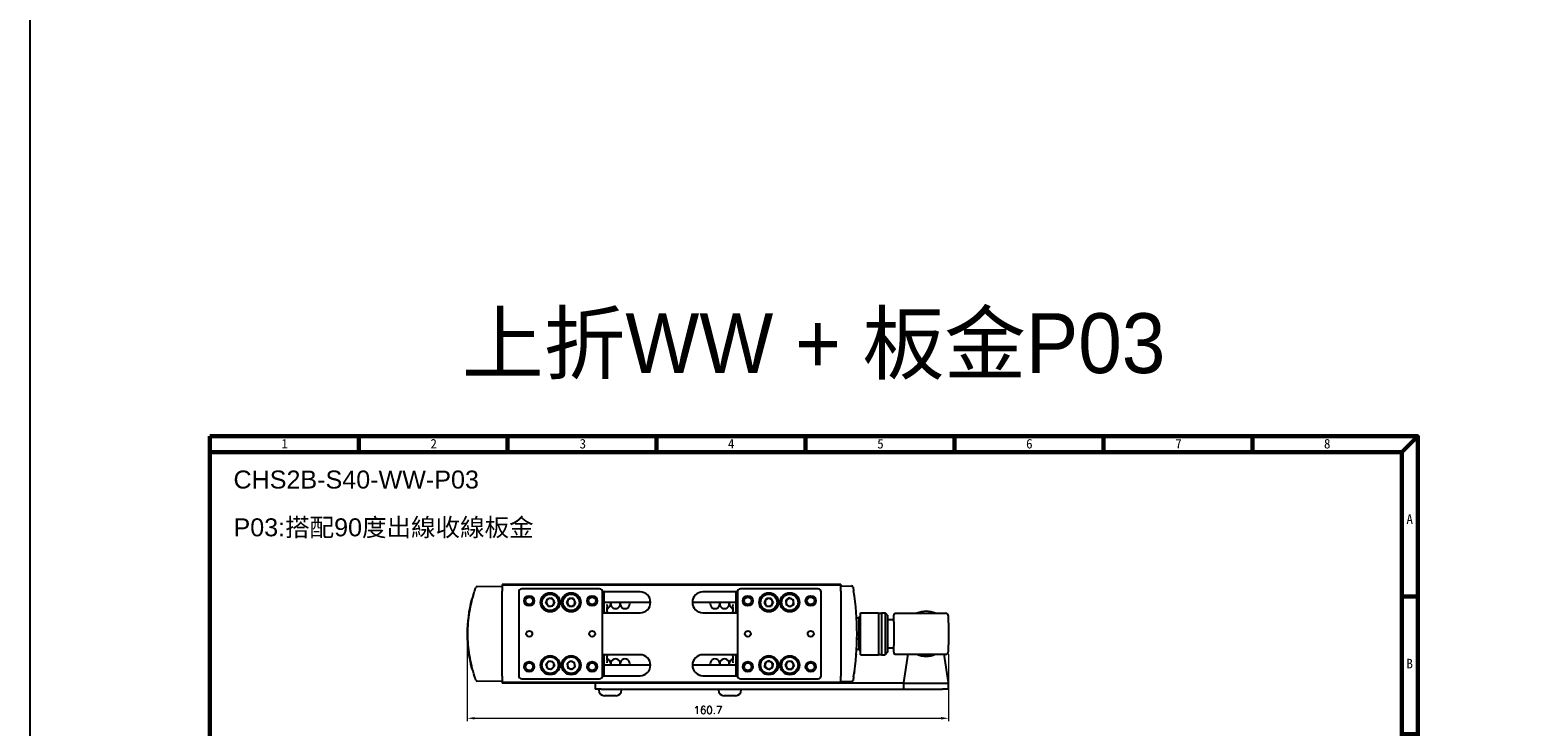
# Model space of a CAD drawing. Header units: inches. Extents: x 0 to 5766, y -2164 to 1330.
# Tile 188 of 217: x 4764 to 5265, y -443 to -210. Entities that reach past the tile are written whole.
import ezdxf
from ezdxf.enums import TextEntityAlignment as Align

# ---------------------------------------------------------------- set-up
doc = ezdxf.new("R2010")
doc.units = ezdxf.units.IN
doc.header["$MEASUREMENT"] = 0
doc.linetypes.add('SLD-實線', pattern=[0])
for name, color, linetype, lineweight in [('AM_0', 7, 'Continuous', 30), ('AM_5', 3, 'Continuous', 15), ('可見 (ISO)', 7, 'Continuous', 25)]:
    doc.layers.add(name, color=color, linetype=linetype, lineweight=lineweight)
doc.layers.add('BORDER', color=7, linetype='Continuous')
doc.layers.add('圖框', color=7, linetype='SLD-實線')
doc.styles.add('SEACAD_arial_ttf', font='arial.ttf', dxfattribs={"height": 0.2})
doc.styles.get("Standard").update_dxf_attribs({"font": 'arial.ttf'})
doc.styles.add('尺寸標註', font='romans.shx', dxfattribs={"bigfont": 'CHINESET.SHX'})
doc.styles.add('標題欄', font='txt')
doc.dimstyles.new('CNS1$0', dxfattribs={"dimtxt": 2.5, "dimasz": 2.5, "dimexe": 1, "dimexo": 1, "dimgap": 1.5, "dimtad": 1, "dimtoh": 1, "dimdec": 1, "dimdsep": 46, "dimtxsty": '尺寸標註', "dimcen": 0, "dimclrd": 2, "dimclre": 2, "dimclrt": 1, "dimadec": 0, "dimazin": 2, "dimtp": 0.1, "dimtm": 0.1, "dimtfac": 0.71, "dimtdec": 1, "dimtmove": 0, "dimatfit": 0, "dimfxl": 0, "dimlwd": 13, "dimlwe": 13, "dimarcsym": 0})

# ---------------------------------------------------------------- blocks, each defined once
blk = doc.blocks.new('A4-英文圖框-橫式')
at = {"layer": 'BORDER', "color": 123, "linetype": 'Continuous', "lineweight": 60, "ltscale": 25.4}
for p, q in [((2201.45, 183.5), (2201.45, 188.79)), ((2251.2, 183.5), (2251.2, 188.79)), ((2300.95, 183.5), (2300.95, 188.79)), ((2350.7, 183.5), (2350.7, 188.79)), ((2400.45, 183.5), (2400.45, 188.79)), ((2450.2, 183.5), (2450.2, 188.79)), ((2499.95, 183.5), (2499.95, 188.79)), ((2549.79, 183.5), (2555.09, 188.79)), ((2151.7, 183.5), (2549.79, 183.5)), ((2549.79, 183.5), (2549.79, -95.06)), ((2549.79, 135.31), (2555.09, 135.31)), ((2549.79, 89.23), (2555.09, 89.23)), ((2549.79, 43.16), (2555.09, 43.16)), ((2549.79, -2.91), (2555.09, -2.91)), ((2151.7, -57.78), (2549.79, -57.78))]:
    blk.add_line(p, q, dxfattribs=at)
at = {"layer": 'BORDER', "color": 60, "linetype": 'Continuous', "ltscale": 25.4}
for p, q in [((2166.7, -65.63), (2166.7, -57.78)), ((2255, -65.63), (2255, -57.78)), ((2275.1, -65.63), (2275.1, -57.78)), ((2364.21, -57.78), (2364.21, -95.06)), ((2388.73, -65.63), (2388.73, -57.78)), ((2437.78, -65.63), (2437.78, -57.78)), ((2452.78, -65.63), (2452.78, -57.78)), ((2491.17, -65.63), (2491.17, -57.78)), ((2506.17, -65.63), (2506.17, -57.78)), ((2520.48, -65.63), (2520.48, -57.78)), ((2535.48, -65.63), (2535.48, -57.78)), ((2151.7, -65.63), (2549.79, -65.63)), ((2155.17, -67.6), (2153.51, -70.48)), ((2155.17, -67.6), (2156.84, -70.48)), ((2158.28, -65.63), (2158.28, -95.06)), ((2220.31, -65.63), (2220.31, -95.06)), ((2236.88, -65.63), (2236.88, -95.06)), ((2255, -65.63), (2255, -95.06)), ((2278.15, -65.63), (2278.15, -72.99)), ((2291.22, -65.63), (2291.22, -80.35)), ((2305.82, -65.63), (2305.82, -72.99)), ((2315.82, -65.63), (2315.82, -72.99)), ((2325.82, -65.63), (2325.82, -72.99)), ((2335.82, -65.63), (2335.82, -72.99)), ((2345.82, -65.63), (2345.82, -72.99)), ((2355.82, -65.63), (2355.82, -72.99)), ((2364.21, -65.63), (2364.21, -95.06)), ((2364.22, -65.63), (2364.22, -72.99)), ((2364.22, -65.63), (2364.22, -72.99)), ((2388.73, -95.06), (2388.73, -65.63)), ((2413.26, -95.06), (2413.26, -65.63)), ((2437.78, -95.06), (2437.78, -65.63)), ((2462.31, -95.06), (2462.31, -65.63)), ((2151.7, -72.99), (2364.21, -72.99)), ((2153.51, -70.48), (2156.84, -70.48)), ((2266.98, -72.99), (2266.98, -80.35)), ((2315.96, -72.99), (2315.96, -80.35)), ((2328.19, -72.99), (2328.19, -80.35)), ((2364.21, -72.99), (2462.31, -72.99)), ((2151.7, -80.35), (2364.21, -80.35)), ((2264.44, -80.35), (2264.44, -87.7)), ((2315.96, -80.35), (2315.96, -87.7)), ((2328.19, -80.35), (2328.19, -87.7)), ((2364.21, -80.35), (2388.73, -80.35)), ((2151.7, -87.7), (2364.21, -87.7)), ((2264.44, -87.7), (2264.44, -95.06)), ((2321.74, -87.7), (2321.74, -95.06)), ((2332.11, -87.7), (2332.11, -95.06)), ((2364.21, -95.06), (2549.79, -95.06))]:
    blk.add_line(p, q, dxfattribs=at)
at = {"layer": 'BORDER', "color": 2, "linetype": 'Continuous', "ltscale": 25.4}
for p, q in [((2313.17, -67.68), (2310.88, -71.65)), ((2323.06, -67.68), (2320.77, -71.65)), ((2332.82, -67.68), (2330.53, -71.65)), ((2342.95, -67.68), (2340.66, -71.65)), ((2353.07, -67.68), (2350.78, -71.65)), ((2296.65, -71.76), (2295.82, -70.33)), ((2295.82, -70.33), (2297.47, -70.33)), ((2297.47, -70.33), (2296.65, -71.76)), ((2298.3, -71.76), (2297.47, -70.33)), ((2297.47, -70.33), (2299.12, -70.33)), ((2299.12, -70.33), (2298.3, -71.76)), ((2299.94, -71.76), (2299.12, -70.33)), ((2299.12, -70.33), (2300.77, -70.33)), ((2300.77, -70.33), (2299.94, -71.76)), ((2310.88, -71.65), (2310.05, -70.22)), ((2310.05, -70.22), (2311.7, -70.22)), ((2320.77, -71.65), (2319.94, -70.22)), ((2319.94, -70.22), (2321.59, -70.22)), ((2330.53, -71.65), (2329.7, -70.22)), ((2329.7, -70.22), (2331.35, -70.22)), ((2340.66, -71.65), (2339.84, -70.22)), ((2339.84, -70.22), (2341.48, -70.22)), ((2350.78, -71.65), (2349.96, -70.22)), ((2349.96, -70.22), (2351.61, -70.22)), ((2311.98, -79.13), (2311.16, -77.71)), ((2311.16, -77.71), (2312.8, -77.71)), ((2314.27, -75.17), (2311.98, -79.13))]:
    blk.add_line(p, q, dxfattribs=at)
at = {"layer": 'BORDER', "color": 4, "linetype": 'Continuous', "ltscale": 25.4}
for p, q in [((2371.71, -74.01), (2371.71, -80.23)), ((2374.82, -77.12), (2368.6, -77.12)), ((2375.39, -77.12), (2384.51, -77.12))]:
    blk.add_line(p, q, dxfattribs=at)
at = {"layer": 'BORDER', "color": 7, "linetype": 'Continuous', "ltscale": 25.4}
for p, q in [((2376.83, -76.06), (2383.16, -74.99)), ((2383.16, -74.99), (2383.16, -79.24)), ((2376.83, -76.06), (2376.83, -78.37)), ((2376.83, -78.37), (2383.16, -79.24))]:
    blk.add_line(p, q, dxfattribs=at)
at = {"layer": 'BORDER', "color": 123, "linetype": 'Continuous', "ltscale": 25.4}
for p, q in [((2145.01, -85.54), (2145.01, -95.06)), ((2145.01, -95.06), (2147.66, -95.06))]:
    blk.add_line(p, q, dxfattribs=at)
at = {"layer": 'BORDER', "color": 123, "linetype": 'Continuous', "lineweight": 60, "ltscale": 25.4}
blk.add_lwpolyline([(2151.7, 188.79), (2555.09, 188.79), (2555.09, -95.06), (2151.7, -95.06)], close=True, dxfattribs=at)
at = {"layer": 'BORDER', "color": 7, "linetype": 'Continuous', "ltscale": 25.4}
for radius in [2.13, 1.26]:
    blk.add_circle((2371.71, -77.12), radius, dxfattribs=at)
at = {"layer": 'BORDER', "color": 2, "linetype": 'Continuous', "ltscale": 25.4}
for centre, start, end in [((2359.2, -70.55), 39.8056, 162.5792), ((2361.14, -68.94), 219.8056, 342.5792)]:
    blk.add_arc(centre, 1.26, start, end, dxfattribs=at)
at = {"layer": '可見 (ISO)', "lineweight": 5}
for p, q in [((2464.86, -74.45), (2465.34, -72.94)), ((2466.49, -74.45), (2464.86, -74.45)), ((2465.42, -72.7), (2465.34, -72.94)), ((2465.42, -72.7), (2470.26, -72.7)), ((2466.2, -75.35), (2466.49, -74.45)), ((2468.06, -74.45), (2467.77, -75.35)), ((2469.69, -74.45), (2468.06, -74.45)), ((2470.18, -72.94), (2469.69, -74.45)), ((2469.97, -75.48), (2470.53, -73.73)), ((2470.18, -72.94), (2470.26, -72.7)), ((2471.95, -74.66), (2471.69, -75.48)), ((2471.8, -72.7), (2474.55, -72.7)), ((2473.43, -74.66), (2471.95, -74.66)), ((2473.17, -75.48), (2473.43, -74.66)), ((2475.2, -74.5), (2474.89, -75.48)), ((2475.55, -72.7), (2475.59, -72.94)), ((2475.55, -72.7), (2477.31, -72.7)), ((2476.04, -75.35), (2475.59, -72.94)), ((2477.34, -72.94), (2477.31, -72.7)), ((2477.34, -72.94), (2477.59, -74.57)), ((2477.59, -74.57), (2478.86, -72.94)), ((2480.66, -72.94), (2478.67, -75.35)), ((2479.05, -72.7), (2478.86, -72.94)), ((2479.05, -72.7), (2480.86, -72.7)), ((2480.09, -75.48), (2480.65, -73.73)), ((2480.66, -72.94), (2480.86, -72.7)), ((2482.08, -74.66), (2481.81, -75.48)), ((2481.92, -72.7), (2484.68, -72.7)), ((2483.55, -74.66), (2482.08, -74.66)), ((2483.29, -75.48), (2483.55, -74.66)), ((2485.33, -74.5), (2485.01, -75.48)), ((2464.9, -79.28), (2465.84, -76.38)), ((2466.47, -79.28), (2464.9, -79.28)), ((2465.84, -76.38), (2467.4, -76.38)), ((2465.99, -75.96), (2466.06, -75.75)), ((2467.55, -75.96), (2465.99, -75.96)), ((2466.06, -75.75), (2467.62, -75.75)), ((2467.77, -75.35), (2466.2, -75.35)), ((2467.4, -76.38), (2466.47, -79.28)), ((2467.62, -75.75), (2467.55, -75.96)), ((2469.25, -77.77), (2469.66, -76.5)), ((2469.66, -76.5), (2471.36, -76.5)), ((2469.79, -76.08), (2469.86, -75.88)), ((2471.49, -76.08), (2469.79, -76.08)), ((2469.86, -75.88), (2471.56, -75.88)), ((2471.69, -75.48), (2469.97, -75.48)), ((2472.78, -79.33), (2470.03, -79.33)), ((2471.36, -76.5), (2471.09, -77.31)), ((2471.09, -77.31), (2472.57, -77.31)), ((2471.56, -75.88), (2471.49, -76.08)), ((2472.57, -77.31), (2472.83, -76.5)), ((2472.83, -76.5), (2474.53, -76.5)), ((2472.99, -76.08), (2473.06, -75.88)), ((2474.69, -76.08), (2472.99, -76.08)), ((2473.06, -75.88), (2474.76, -75.88)), ((2474.89, -75.48), (2473.17, -75.48)), ((2474.53, -76.5), (2473.94, -78.35)), ((2474.76, -75.88), (2474.69, -76.08)), ((2475.3, -79.28), (2476.23, -76.38)), ((2476.87, -79.28), (2475.3, -79.28)), ((2478.67, -75.35), (2476.04, -75.35)), ((2476.16, -75.96), (2476.12, -75.75)), ((2476.12, -75.75), (2478.35, -75.75)), ((2478.18, -75.96), (2476.16, -75.96)), ((2476.23, -76.38), (2477.8, -76.38)), ((2477.8, -76.38), (2476.87, -79.28)), ((2478.35, -75.75), (2478.18, -75.96)), ((2479.37, -77.77), (2479.78, -76.5)), ((2479.78, -76.5), (2481.48, -76.5)), ((2479.92, -76.08), (2479.98, -75.88)), ((2481.61, -76.08), (2479.92, -76.08)), ((2479.98, -75.88), (2481.68, -75.88)), ((2481.81, -75.48), (2480.09, -75.48)), ((2482.91, -79.33), (2480.15, -79.33)), ((2481.48, -76.5), (2481.22, -77.31)), ((2481.22, -77.31), (2482.69, -77.31)), ((2481.68, -75.88), (2481.61, -76.08)), ((2482.69, -77.31), (2482.95, -76.5)), ((2482.95, -76.5), (2484.65, -76.5)), ((2483.11, -76.08), (2483.18, -75.88)), ((2484.81, -76.08), (2483.11, -76.08)), ((2483.18, -75.88), (2484.88, -75.88)), ((2485.01, -75.48), (2483.29, -75.48)), ((2484.65, -76.5), (2484.06, -78.35)), ((2484.88, -75.88), (2484.81, -76.08))]:
    blk.add_line(p, q, dxfattribs=at)
for centre, radius, start, end in [((2471.99, -74.24), 1.55, 123.3001, 160.8894), ((2474.52, -73.55), 0.85, 349.7215, 45.5037), ((2469.75, -73.08), 5.64, 345.4024, 353.6243), ((2482.12, -74.24), 1.55, 123.3001, 160.8894), ((2484.64, -73.55), 0.85, 349.7215, 45.5037), ((2479.87, -73.08), 5.64, 345.4024, 353.6243), ((2470.02, -78.48), 0.85, 172.7215, 270.3361), ((2474.81, -78.7), 5.64, 170.4732, 176.6243), ((2472.48, -77.8), 1.55, 281.1769, 339.4117), ((2484.93, -78.7), 5.64, 170.4732, 176.6243), ((2480.15, -78.48), 0.85, 172.7215, 270.3361), ((2482.61, -77.8), 1.55, 281.1769, 339.4117)]:
    blk.add_arc(centre, radius, start, end, dxfattribs=at)
for points, knots in [([(2471.14, -72.94), (2471.22, -72.89), (2471.31, -72.84), (2471.53, -72.75), (2471.66, -72.72), (2471.8, -72.7)], [0.7632588, 0.7632588, 0.7632588, 0.7632588, 0.8183582, 0.8183582, 0.8969132, 0.8969132, 0.8969132, 0.8969132]), ([(2475.11, -72.94), (2475.04, -72.87), (2474.94, -72.81), (2474.75, -72.73), (2474.65, -72.71), (2474.55, -72.7)], [0.3846511, 0.3846511, 0.3846511, 0.3846511, 0.4469665, 0.4469665, 0.5029651, 0.5029651, 0.5029651, 0.5029651]), ([(2481.26, -72.94), (2481.34, -72.89), (2481.43, -72.84), (2481.65, -72.75), (2481.79, -72.72), (2481.92, -72.7)], [0.7632591, 0.7632591, 0.7632591, 0.7632591, 0.8183584, 0.8183584, 0.8969135, 0.8969135, 0.8969135, 0.8969135]), ([(2485.23, -72.94), (2485.16, -72.87), (2485.06, -72.81), (2484.87, -72.73), (2484.77, -72.71), (2484.68, -72.7)], [0.3846512, 0.3846512, 0.3846512, 0.3846512, 0.4469719, 0.4469719, 0.5029651, 0.5029651, 0.5029651, 0.5029651])]:
    blk.add_open_spline(points, degree=3, knots=knots, dxfattribs=at)
at = {"color": 60, "style": '標題欄'}
for s, p in [('1', (2175.64, 184.72)), ('2', (2225.41, 184.72)), ('3', (2275.22, 184.72)), ('4', (2324.76, 184.72)), ('5', (2374.61, 184.72)), ('6', (2424.32, 184.72)), ('7', (2474.15, 184.72)), ('8', (2523.79, 184.72)), ('A', (2551.33, 159.51)), ('B', (2551.33, 111.26)), ('C', (2551.33, 64.66)), ('D', (2551.33, 19.54)), ('E', (2551.33, -27.06))]:
    blk.add_text(s, height=3.18, dxfattribs=at).set_placement(p)
at = {"color": 3, "style": '標題欄'}
for s, p in [('7', (2474.15, 184.72)), ('A', (2551.33, 159.51)), ('B', (2551.33, 111.26)), ('C', (2551.33, 64.66)), ('D', (2551.33, 19.54)), ('E', (2551.33, -27.06))]:
    blk.add_text(s, height=3.18, dxfattribs=at).set_placement(p)
at = {"layer": 'BORDER', "color": 7, "linetype": 'Continuous', "ltscale": 25.4, "style": 'SEACAD_arial_ttf', "width": 0.8}
blk.add_text('TOYO Automation Co., Ltd.', height=4.8353, dxfattribs=at).set_placement((2474.42, -80.83), align=Align.TOP_LEFT)
at = {"layer": '圖框', "style": '標題欄'}
for s, height, p in [('Product', 2.605, (2153.34, -59.85)), ('Specification', 2.6053, (2255.83, -60.09)), ('Part number', 2.6053, (2368.46, -59.91)), (' Material', 2.605, (2438.46, -59.91)), ('Item', 2.605, (2495.44, -59.94)), ('Scale', 2.605, (2523.91, -59.86)), ('Modification', 2.6053, (2178.41, -67.5)), ('Date', 2.605, (2224.93, -67.39)), ('Modified by', 2.6053, (2236.78, -67.84)), ('General tolerance：', 1.8237, (2256.11, -70.24)), ('Unmarked', 1.824, (2256.11, -66.79)), ('Surface', 1.377, (2278.84, -66.96)), ('Roughness(Ra)', 1.377, (2278.84, -69.44)), ('G', 1.82, (2297.75, -67.35)), ('0.8', 1.824, (2308.88, -67.24)), ('1.2', 1.824, (2318.77, -67.24)), ('1.6', 1.824, (2328.53, -67.24)), ('3.2', 1.824, (2338.81, -67.24)), ('6.3', 1.824, (2348.61, -67.24)), ('treatment', 2.605, (2368.64, -69.6)), ('Surface', 2.605, (2368.64, -66.07)), ('Heat treatment', 2.6053, (2414.74, -67.75)), ('1', 2.61, (2154.01, -74.74)), ('Common', 1.824, (2255.52, -73.98)), ('Unmarked chamfer :C0.5', 1.2273, (2267.87, -74.6)), ('Unmarked', 1.596, (2291.45, -74.18)), ('6.3', 1.824, (2310.42, -74.74)), ('Processed', 1.824, (2317.04, -74.04)), ('Vernier tolerance  300 lower %%P0.1', 1.8237, (2329.1, -74.41)), ('Audit', 2.605, (2389.49, -74.05)), ('Design', 2.605, (2414.01, -74.05)), ('Draw', 2.605, (2438.54, -74.05)), ('standards', 1.824, (2255.52, -77.01)), ('Unmarked corner rounding: R0.5', 1.2273, (2267.85, -77.03)), ('surface roughness :', 1.5965, (2291.45, -76.81)), ('parts', 1.824, (2317.04, -77.12)), ('300~600%%P 0.15  600~1000%%P 0.2', 1.8237, (2329.1, -77.45)), ('2', 2.61, (2154.01, -83.35)), ('Stamping', 1.614, (2255.3, -82.23)), (' part', 1.614, (2256.6, -84.6)), ('Vernier tolerance 6 lower %%P0.3  6~30%%P0.5  30~120%%P0.8', 1.6062, (2265.15, -82.07)), ('120~400%%P1.2  400~1000%%P2  1000~2000%%P3', 1.6062, (2265, -84.87)), ('Stamping part', 1.4514, (2316.36, -81.99)), ('laser cutting', 1.4514, (2316.61, -84.12)), ('t=6~10%%P0.15 t=10 up %%P0.2', 1.8237, (2328.87, -84.76)), ('Vernier tolerance  t=0.6~5%%P0.1', 1.8237, (2328.96, -81.48)), ('Aluminum', 1.39, (2255.52, -89.35)), ('Vernier tolerance 10 lower %%P0.2  10~25%%P0.25  25~38%%P0.3', 1.7169, (2265.25, -89.01)), ('Welding', 1.824, (2322.95, -89.17)), ('Vernier tolerance 300 lower %%P0.5  ', 1.6654, (2333.05, -89.26)), ('Unit : mm', 2.605, (2368.45, -85.94)), ('3', 2.61, (2154.01, -90.71)), ('extrusion', 1.39, (2255.52, -91.81)), ('38~50%%P0.5  50~100%%P0.6  100~180%%P0.8  180 up %%P1.0', 1.7169, (2265.25, -91.86)), ('parts', 1.824, (2322.95, -92.06)), ('300~600%%P0.7   600~1000%%P1.0', 1.6654, (2333.19, -91.93))]:
    blk.add_text(s, height=height, dxfattribs=at).set_placement(p, align=Align.TOP_LEFT)
blk = doc.blocks.new('*D522')
at = {"layer": 'AM_5', "color": 2, "lineweight": 13}
for p, q in [((4909.9, -412.91), (4909.9, -441.15)), ((5070.62, -418.76), (5070.62, -441.15)), ((4912.4, -440.15), (5068.12, -440.15))]:
    blk.add_line(p, q, dxfattribs=at)
at = {"layer": 'AM_5', "color": 2}
for points in [[(4912.4, -439.73), (4912.4, -440.56), (4909.9, -440.15)], [(5068.12, -439.73), (5068.12, -440.56), (5070.62, -440.15)]]:
    blk.add_solid(points, dxfattribs=at)
at = {"layer": 'Defpoints', "color": 0}
for p in [(4909.9, -411.91), (5070.62, -417.76), (5070.62, -440.15)]:
    blk.add_point(p, dxfattribs=at)
at = {"layer": 'AM_5', "color": 1, "insert": (4990.26, -437.4), "char_height": 2.5, "attachment_point": 5, "style": '尺寸標註'}
blk.add_mtext('160.7', dxfattribs=at)

msp = doc.modelspace()

# ---------------------------------------------------------------- linework, layer by layer
at = {"color": 2}
msp.add_lwpolyline([(4763.887, 611.783), (5765.668, 611.783), (5765.668, -1153.638), (4763.887, -1153.638)], close=True, dxfattribs=at)
at = {"layer": '可見 (ISO)'}
for p, q in [((4921.597, -395.414), (4921.597, -395.714)), ((5034.597, -395.414), (4921.597, -395.414)), ((4925.997, -395.514), (4922.197, -395.514)), ((4922.197, -395.714), (4922.197, -395.514)), ((4925.997, -395.714), (4925.997, -395.514)), ((5033.997, -395.514), (5030.197, -395.514)), ((5030.197, -395.714), (5030.197, -395.514)), ((5033.997, -395.714), (5033.997, -395.514)), ((5034.597, -395.414), (5034.597, -395.714)), ((4911.563, -400.428), (4911.355, -400.431)), ((4913.255, -396.11), (4921.597, -395.964)), ((4921.597, -395.714), (4921.597, -397.714)), ((5034.597, -395.714), (4921.597, -395.714)), ((4921.597, -426.114), (4921.597, -397.714)), ((4927.097, -397.914), (4927.097, -425.914)), ((4954.097, -396.914), (4928.097, -396.914)), ((4936.137, -401.641), (4936.671, -400.263)), ((4938.131, -400.036), (4936.671, -400.263)), ((4939.058, -401.188), (4938.131, -400.036)), ((4943.119, -401.414), (4943.858, -400.134)), ((4945.336, -400.134), (4943.858, -400.134)), ((4946.075, -401.414), (4945.336, -400.134)), ((4967.597, -397.914), (4955.097, -397.914)), ((4955.097, -425.914), (4955.097, -397.914)), ((4955.597, -404.514), (4955.597, -397.914)), ((5000.097, -397.914), (4988.597, -397.914)), ((4999.597, -397.914), (4999.597, -404.514)), ((5000.097, -397.914), (5000.097, -425.914)), ((5027.097, -396.914), (5001.097, -396.914)), ((5009.119, -401.422), (5009.852, -400.138)), ((5011.33, -400.131), (5009.852, -400.138)), ((5012.075, -401.407), (5011.33, -400.131)), ((5017.532, -399.938), (5016.286, -400.733)), ((5017.532, -399.938), (5018.843, -400.619)), ((5018.909, -402.096), (5018.843, -400.619)), ((5028.097, -425.914), (5028.097, -397.914)), ((5034.597, -397.714), (5034.597, -395.714)), ((5034.597, -395.964), (5038.207, -395.901)), ((5034.597, -397.714), (5034.597, -426.114)), ((4937.063, -402.793), (4936.137, -401.641)), ((4937.063, -402.793), (4938.524, -402.566)), ((4939.058, -401.188), (4938.524, -402.566)), ((4943.858, -402.694), (4943.119, -401.414)), ((4943.858, -402.694), (4945.336, -402.694)), ((4946.075, -401.414), (4945.336, -402.694)), ((4955.097, -404.514), (4955.597, -404.514)), ((4955.097, -404.914), (4967.597, -404.914)), ((4971.097, -401.414), (4955.597, -401.414)), ((4955.597, -404.514), (4955.597, -404.914)), ((4956.597, -402.491), (4956.597, -402.185)), ((4956.597, -402.491), (4956.597, -403.127)), ((4956.597, -404.469), (4956.597, -403.127)), ((4956.597, -404.469), (4956.597, -404.914)), ((4999.597, -401.414), (4985.097, -401.414)), ((4988.597, -404.914), (5000.097, -404.914)), ((4998.597, -402.185), (4998.597, -402.491)), ((4998.597, -403.127), (4998.597, -402.491)), ((4998.597, -403.127), (4998.597, -404.469)), ((4998.597, -404.914), (4998.597, -404.469)), ((4999.597, -404.914), (4999.597, -404.514)), ((5000.097, -404.514), (4999.597, -404.514)), ((5009.865, -402.698), (5009.119, -401.422)), ((5009.865, -402.698), (5011.343, -402.691)), ((5012.075, -401.407), (5011.343, -402.691)), ((5016.286, -400.733), (5016.351, -402.209)), ((5017.663, -402.891), (5016.351, -402.209)), ((5018.909, -402.096), (5017.663, -402.891)), ((5039.816, -405.414), (5039.817, -405.414)), ((5039.817, -405.433), (5039.817, -405.414)), ((5041.217, -418.914), (5041.217, -404.914)), ((5041.217, -404.914), (5047.217, -404.914)), ((5047.217, -404.914), (5047.217, -418.914)), ((5047.217, -405.014), (5048.217, -405.014)), ((5048.217, -404.914), (5048.217, -418.914)), ((5048.217, -404.914), (5049.412, -404.914)), ((5049.412, -404.914), (5049.412, -418.914)), ((5050.217, -405.719), (5049.412, -404.914)), ((5050.217, -405.719), (5050.217, -418.109)), ((5052.317, -405.564), (5052.317, -405.753)), ((5052.817, -405.064), (5069.617, -405.064)), ((5040.817, -406.664), (5039.896, -406.664)), ((5040.817, -406.414), (5041.217, -406.014)), ((5040.817, -417.414), (5040.817, -406.414)), ((5050.217, -407.164), (5052.317, -407.164)), ((5052.317, -407.957), (5052.317, -405.753)), ((5052.317, -407.957), (5052.317, -415.872)), ((5070.617, -408.268), (5070.617, -406.064)), ((5070.617, -408.268), (5070.617, -415.56)), ((5070.617, -417.764), (5070.617, -415.56)), ((4967.597, -418.914), (4955.097, -418.914)), ((4955.097, -419.314), (4955.597, -419.314)), ((4955.597, -418.914), (4955.597, -419.314)), ((4955.597, -425.914), (4955.597, -419.314)), ((4956.597, -418.914), (4956.597, -419.36)), ((4956.597, -420.702), (4956.597, -419.36)), ((4956.597, -420.702), (4956.597, -421.338)), ((5000.097, -418.914), (4988.597, -418.914)), ((4998.597, -419.36), (4998.597, -418.914)), ((4998.597, -419.36), (4998.597, -420.702)), ((4998.597, -421.338), (4998.597, -420.702)), ((4999.597, -419.314), (4999.597, -418.914)), ((4999.597, -419.314), (4999.597, -425.914)), ((5000.097, -419.314), (4999.597, -419.314)), ((5039.816, -418.414), (5039.817, -418.414)), ((5039.817, -418.414), (5039.817, -418.396)), ((5040.817, -417.164), (5039.896, -417.164)), ((5040.817, -417.414), (5041.217, -417.814)), ((5041.217, -418.914), (5047.217, -418.914)), ((5047.217, -418.814), (5048.217, -418.814)), ((5048.217, -418.914), (5049.412, -418.914)), ((5050.217, -418.109), (5049.412, -418.914)), ((5050.217, -416.664), (5052.317, -416.664)), ((5052.317, -418.076), (5052.317, -415.872)), ((5052.317, -418.076), (5052.317, -418.264)), ((5052.817, -418.764), (5069.617, -418.764)), ((5057.021, -418.764), (5055.597, -428.146)), ((5070.597, -428.146), (5069.173, -418.764)), ((4911.563, -423.401), (4911.355, -423.397)), ((4936.136, -422.19), (4937.062, -421.037)), ((4936.136, -422.19), (4936.672, -423.567)), ((4936.672, -423.567), (4938.133, -423.792)), ((4938.522, -421.262), (4937.062, -421.037)), ((4939.058, -422.639), (4938.133, -423.792)), ((4938.522, -421.262), (4939.058, -422.639)), ((4943.21, -421.905), (4944.344, -420.958)), ((4943.21, -421.905), (4943.463, -423.362)), ((4944.85, -423.871), (4943.463, -423.362)), ((4944.344, -420.958), (4945.732, -421.467)), ((4944.85, -423.871), (4945.985, -422.923)), ((4945.985, -422.923), (4945.732, -421.467)), ((4971.097, -422.414), (4955.597, -422.414)), ((4956.597, -421.643), (4956.597, -421.338)), ((4999.597, -422.414), (4985.097, -422.414)), ((4998.597, -421.338), (4998.597, -421.643)), ((5009.298, -423.12), (5009.337, -421.642)), ((5010.559, -423.892), (5009.298, -423.12)), ((5010.636, -420.937), (5009.337, -421.642)), ((5010.559, -423.892), (5011.858, -423.186)), ((5011.896, -421.709), (5010.636, -420.937)), ((5011.896, -421.709), (5011.858, -423.186)), ((5016.119, -422.414), (5016.858, -421.134)), ((5016.858, -423.694), (5016.119, -422.414)), ((5018.336, -421.134), (5016.858, -421.134)), ((5016.858, -423.694), (5018.336, -423.694)), ((5019.075, -422.414), (5018.336, -421.134)), ((5019.075, -422.414), (5018.336, -423.694)), ((4921.597, -427.864), (4913.255, -427.719)), ((4921.597, -426.114), (4921.597, -428.114)), ((4921.597, -428.114), (4921.597, -428.414)), ((4921.597, -428.114), (5034.597, -428.114)), ((5034.597, -428.414), (4921.597, -428.414)), ((4922.197, -428.114), (4922.197, -428.314)), ((4922.197, -428.314), (4925.997, -428.314)), ((4925.997, -428.114), (4925.997, -428.314)), ((4928.097, -426.914), (4954.097, -426.914)), ((4952.597, -428.414), (4952.597, -430.414)), ((4954.597, -430.414), (4952.597, -430.414)), ((4953.797, -430.714), (4953.797, -430.414)), ((4954.597, -430.414), (5055.597, -430.414)), ((4955.097, -425.914), (4967.597, -425.914)), ((4961.397, -430.714), (4961.397, -430.414)), ((4988.597, -425.914), (5000.097, -425.914)), ((4993.797, -430.714), (4993.797, -430.414)), ((5001.097, -426.914), (5027.097, -426.914)), ((5001.397, -430.714), (5001.397, -430.414)), ((5030.197, -428.114), (5030.197, -428.314)), ((5030.197, -428.314), (5033.997, -428.314)), ((5033.997, -428.114), (5033.997, -428.314)), ((5034.597, -428.114), (5034.597, -426.114)), ((5038.207, -427.927), (5034.597, -427.864)), ((5034.597, -428.114), (5034.597, -428.414)), ((5055.597, -428.414), (5034.597, -428.414)), ((5055.597, -428.414), (5055.597, -428.146)), ((5055.597, -428.414), (5055.597, -430.414)), ((5055.597, -428.414), (5055.597, -430.414)), ((5055.597, -428.414), (5068.597, -428.414)), ((5055.597, -430.414), (5068.597, -430.414)), ((5068.597, -428.414), (5070.597, -428.414)), ((5070.597, -430.414), (5068.597, -430.414)), ((5070.597, -428.414), (5070.597, -428.146)), ((5070.597, -430.414), (5070.597, -428.414)), ((4959.497, -432.614), (4955.697, -432.614)), ((4999.497, -432.614), (4995.697, -432.614))]:
    msp.add_line(p, q, dxfattribs=at)
for centre, radius in [((4930.597, -400.914), 1.7), ((4930.597, -400.914), 1.25), ((4937.597, -401.414), 3.2), ((4937.597, -401.414), 3), ((4937.597, -401.414), 2.75), ((4944.597, -401.414), 3.2), ((4944.597, -401.414), 3), ((4944.597, -401.414), 2.75), ((4951.597, -400.914), 1.7), ((4951.597, -400.914), 1.25), ((5003.597, -400.914), 1.7), ((5003.597, -400.914), 1.25), ((5010.597, -401.414), 3.2), ((5010.597, -401.414), 3), ((5010.597, -401.414), 2.75), ((5017.597, -401.414), 3.2), ((5017.597, -401.414), 3), ((5017.597, -401.414), 2.75), ((5024.597, -400.914), 1.7), ((5024.597, -400.914), 1.25), ((4930.597, -411.914), 1), ((4951.597, -411.914), 1), ((5003.597, -411.914), 1), ((5024.597, -411.914), 1), ((4937.597, -422.414), 3.2), ((4937.597, -422.414), 3), ((4937.597, -422.414), 2.75), ((4944.597, -422.414), 3.2), ((4944.597, -422.414), 3), ((4944.597, -422.414), 2.75), ((5010.597, -422.414), 3.2), ((5010.597, -422.414), 3), ((5010.597, -422.414), 2.75), ((5017.597, -422.414), 3.2), ((5017.597, -422.414), 3), ((5017.597, -422.414), 2.75), ((4930.597, -422.914), 1.7), ((4930.597, -422.914), 1.25), ((4951.597, -422.914), 1.7), ((4951.597, -422.914), 1.25), ((5003.597, -422.914), 1.7), ((5003.597, -422.914), 1.25), ((5024.597, -422.914), 1.7), ((5024.597, -422.914), 1.25)]:
    msp.add_circle(centre, radius, dxfattribs=at)
for centre, radius, start, end in [((4955.847, -411.914), 45.95, 165.52823, 194.47177), ((4913.264, -396.61), 0.5, 91, 160.23152), ((4928.097, -397.914), 1, 90, 180), ((4937.597, -401.414), 1.28, 98.81682, 158.81682), ((4937.597, -401.414), 1.28, 38.81682, 98.81682), ((4937.597, -401.414), 1.28, 338.81682, 38.81682), ((4944.597, -401.414), 1.28, 90, 150), ((4944.597, -401.414), 1.28, 30, 90), ((4954.097, -397.914), 1, 0, 90), ((4967.597, -401.414), 3.5, 270, 90), ((4988.597, -401.414), 3.5, 90, 270), ((5001.097, -397.914), 1, 90, 180), ((5010.597, -401.414), 1.28, 90.2946, 150.2946), ((5010.597, -401.414), 1.28, 30.2946, 90.2946), ((5017.597, -401.414), 1.28, 122.53759, 182.53759), ((5017.597, -401.414), 1.28, 62.53759, 122.53759), ((5017.597, -401.414), 1.28, 2.53759, 62.53759), ((5027.097, -397.914), 1, 0, 90), ((5038.215, -396.401), 0.5, 9.81534, 91), ((4937.597, -401.414), 1.28, 158.81682, 218.81682), ((4937.597, -401.414), 1.28, 218.81682, 278.81682), ((4937.597, -401.414), 1.28, 278.81682, 338.81682), ((4944.597, -401.414), 1.28, 150, 210), ((4944.597, -401.414), 1.28, 210, 270), ((4944.597, -401.414), 1.28, 270, 330), ((4944.597, -401.414), 1.28, 330, 30), ((4956.227, -401.915), 1.587, 283.49448, 18.36425), ((4959.402, -401.915), 1.587, 161.63575, 18.36425), ((4962.577, -401.915), 1.587, 161.63575, 18.36425), ((4992.618, -401.915), 1.587, 161.63575, 18.36425), ((4995.793, -401.915), 1.587, 161.63575, 18.36425), ((4998.968, -401.915), 1.587, 161.63575, 256.50552), ((5010.597, -401.414), 1.28, 150.2946, 210.2946), ((5010.597, -401.414), 1.28, 210.2946, 270.2946), ((5010.597, -401.414), 1.28, 270.2946, 330.2946), ((5010.597, -401.414), 1.28, 330.2946, 30.2946), ((5017.597, -401.414), 1.28, 182.53759, 242.53759), ((5017.597, -401.414), 1.28, 242.53759, 302.53759), ((5017.597, -401.414), 1.28, 302.53759, 2.53759), ((5052.817, -405.564), 0.5, 90, 180), ((5063.117, -411.914), 7.5, 65.97014, 114.02986), ((5069.617, -406.064), 1, 0, 90), ((4956.227, -421.914), 1.587, 341.63575, 76.50552), ((4959.402, -421.914), 1.587, 341.63575, 198.36425), ((4962.577, -421.914), 1.587, 341.63575, 198.36425), ((4967.597, -422.414), 3.5, 270, 90), ((4988.597, -422.414), 3.5, 90, 270), ((4992.618, -421.914), 1.587, 341.63575, 198.36425), ((4995.793, -421.914), 1.587, 341.63575, 198.36425), ((4998.968, -421.914), 1.587, 103.49448, 198.36425), ((5052.817, -418.264), 0.5, 180, 270), ((5063.117, -411.914), 7.5, 245.97014, 294.02986), ((5069.617, -417.764), 1, 270, 0), ((4937.597, -422.414), 1.28, 141.2497, 201.2497), ((4937.597, -422.414), 1.28, 201.2497, 261.2497), ((4937.597, -422.414), 1.28, 81.2497, 141.2497), ((4937.597, -422.414), 1.28, 261.2497, 321.2497), ((4937.597, -422.414), 1.28, 21.2497, 81.2497), ((4937.597, -422.414), 1.28, 321.2497, 21.2497), ((4944.597, -422.414), 1.28, 129.85448, 189.85448), ((4944.597, -422.414), 1.28, 189.85448, 249.85448), ((4944.597, -422.414), 1.28, 69.85448, 129.85448), ((4944.597, -422.414), 1.28, 249.85448, 309.85448), ((4944.597, -422.414), 1.28, 9.85448, 69.85448), ((4944.597, -422.414), 1.28, 309.85448, 9.85448), ((5010.597, -422.414), 1.28, 178.50744, 238.50744), ((5010.597, -422.414), 1.28, 118.50744, 178.50744), ((5010.597, -422.414), 1.28, 238.50744, 298.50744), ((5010.597, -422.414), 1.28, 58.50744, 118.50744), ((5010.597, -422.414), 1.28, 298.50744, 358.50744), ((5010.597, -422.414), 1.28, 358.50744, 58.50744), ((5017.597, -422.414), 1.28, 150, 210), ((5017.597, -422.414), 1.28, 90, 150), ((5017.597, -422.414), 1.28, 210, 270), ((5017.597, -422.414), 1.28, 30, 90), ((5017.597, -422.414), 1.28, 270, 330), ((5017.597, -422.414), 1.28, 330, 30), ((4913.264, -427.219), 0.5, 199.76848, 269), ((4928.097, -425.914), 1, 180, 270), ((4955.697, -430.714), 1.9, 180, 270), ((4954.097, -425.914), 1, 270, 0), ((4959.497, -430.714), 1.9, 270, 0), ((4995.697, -430.714), 1.9, 180, 270), ((4999.497, -430.714), 1.9, 270, 0), ((5001.097, -425.914), 1, 180, 270), ((5027.097, -425.914), 1, 270, 0), ((5038.215, -427.427), 0.5, 269, 350.18466)]:
    msp.add_arc(centre, radius, start, end, dxfattribs=at)
msp.add_ellipse((4948.575, -411.914), major_axis=(0, -91.486), ratio=0.9998494, start_param=1.4133444, end_param=1.7282483, dxfattribs=at)
for points, knots in [([(4912.358, -426.117), (4911.61, -423.829), (4911.044, -421.482), (4910.666, -419.105), (4910.288, -416.728), (4910.097, -414.321), (4910.097, -411.914), (4910.097, -409.508), (4910.288, -407.101), (4910.666, -404.724), (4911.044, -402.347), (4911.61, -400), (4912.358, -397.712)], [2.82594328, 2.82594328, 2.82594328, 2.82594328, 2.98376797, 2.98376797, 2.98376797, 3.14159265, 3.14159265, 3.14159265, 3.29941734, 3.29941734, 3.29941734, 3.45724203, 3.45724203, 3.45724203, 3.45724203]), ([(4912.358, -397.712), (4912.411, -397.55), (4912.464, -397.389), (4912.566, -397.088), (4912.615, -396.948), (4912.698, -396.71), (4912.733, -396.611), (4912.769, -396.51), (4912.778, -396.484), (4912.79, -396.45), (4912.793, -396.441), (4912.793, -396.441)], [0, 0, 0, 0, 0.000507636, 0.000507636, 0.001015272, 0.001015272, 0.001522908, 0.001522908, 0.001776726, 0.001776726, 0.002030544, 0.002030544, 0.002030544, 0.002030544]), ([(4912.497, -397.292), (4912.502, -397.278), (4912.506, -397.266), (4912.521, -397.222), (4912.527, -397.202), (4912.528, -397.201), (4912.528, -397.201), (4912.528, -397.201)], [0, 0, 0, 0, 0.016044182, 0.016044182, 0.064371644, 0.064371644, 0.065187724, 0.065187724, 0.065187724, 0.065187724]), ([(5038.708, -396.316), (5038.708, -396.316), (5038.714, -396.35), (5038.725, -396.413), (5038.73, -396.444), (5038.737, -396.484), (5038.745, -396.53), (5038.752, -396.576), (5038.761, -396.628), (5038.771, -396.686), (5038.781, -396.743), (5038.792, -396.808), (5038.803, -396.876), (5038.814, -396.944), (5038.826, -397.016), (5038.839, -397.091), (5038.863, -397.243), (5038.89, -397.404), (5038.916, -397.569)], [0, 0, 0, 0, 0.0004957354, 0.0004957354, 0.0004957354, 0.0007438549, 0.0007438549, 0.0007438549, 0.0009922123, 0.0009922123, 0.0009922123, 0.0012408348, 0.0012408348, 0.0012408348, 0.001489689, 0.001489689, 0.001489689, 0.0019878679, 0.0019878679, 0.0019878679, 0.0019878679]), ([(4911.066, -402.549), (4911.066, -402.549), (4911.066, -402.549), (4911.066, -402.549), (4911.066, -402.549), (4911.066, -402.548), (4911.066, -402.548), (4911.066, -402.548)], [0.0287884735, 0.0287884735, 0.0287884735, 0.0287884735, 0.0289028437, 0.0289028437, 0.0328836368, 0.0328836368, 0.0354656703, 0.0354656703, 0.0354656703, 0.0354656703]), ([(5039.519, -402.096), (5039.519, -402.099), (5039.52, -402.102), (5039.52, -402.104), (5039.52, -402.105), (5039.52, -402.105)], [0, 0, 0, 0, 0.010791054, 0.010791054, 0.018447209, 0.018447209, 0.018447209, 0.018447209]), ([(5039.53, -402.197), (5039.53, -402.2), (5039.53, -402.202), (5039.531, -402.205), (5039.531, -402.205), (5039.531, -402.205)], [0, 0, 0, 0, 0.010793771, 0.010793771, 0.01842781, 0.01842781, 0.01842781, 0.01842781]), ([(5039.789, -405.038), (5039.789, -405.038), (5039.789, -405.038), (5039.789, -405.038), (5039.789, -405.039), (5039.789, -405.044), (5039.79, -405.051), (5039.79, -405.062), (5039.79, -405.062), (5039.79, -405.063), (5039.79, -405.063), (5039.79, -405.063), (5039.79, -405.063), (5039.79, -405.064), (5039.79, -405.064), (5039.79, -405.064)], [0.037522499, 0.037522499, 0.037522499, 0.037522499, 0.038504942, 0.038504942, 0.051157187, 0.051157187, 0.089126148, 0.089126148, 0.090905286, 0.090905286, 0.091572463, 0.091572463, 0.091697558, 0.091697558, 0.091709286, 0.091709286, 0.091709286, 0.091709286]), ([(5039.79, -418.765), (5039.79, -418.765), (5039.79, -418.765), (5039.79, -418.767), (5039.79, -418.768), (5039.79, -418.771), (5039.79, -418.773), (5039.789, -418.782), (5039.789, -418.787), (5039.789, -418.79), (5039.789, -418.791), (5039.789, -418.791)], [0, 0, 0, 0, 0.000976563, 0.000976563, 0.004882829, 0.004882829, 0.012695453, 0.012695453, 0.043953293, 0.043953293, 0.057148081, 0.057148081, 0.057148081, 0.057148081]), ([(5039.208, -424.279), (5039.169, -424.568), (5039.127, -424.863), (5039.081, -425.174), (5039.077, -425.206), (5039.072, -425.238)], [0, 0, 0, 0, 0.087609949, 0.087609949, 0.097729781, 0.097729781, 0.097729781, 0.097729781]), ([(5039.52, -421.723), (5039.52, -421.723), (5039.52, -421.723), (5039.52, -421.724), (5039.52, -421.725), (5039.52, -421.727), (5039.519, -421.728), (5039.519, -421.73)], [0.029952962, 0.029952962, 0.029952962, 0.029952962, 0.032669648, 0.032669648, 0.041185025, 0.041185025, 0.047044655, 0.047044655, 0.047044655, 0.047044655]), ([(5039.531, -421.623), (5039.531, -421.623), (5039.531, -421.623), (5039.531, -421.623), (5039.531, -421.624), (5039.53, -421.627), (5039.53, -421.628), (5039.53, -421.629)], [0.029975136, 0.029975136, 0.029975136, 0.029975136, 0.032619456, 0.032619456, 0.040978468, 0.040978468, 0.047071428, 0.047071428, 0.047071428, 0.047071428]), ([(4912.793, -427.388), (4912.793, -427.388), (4912.781, -427.352), (4912.757, -427.286), (4912.745, -427.252), (4912.73, -427.21), (4912.713, -427.163), (4912.696, -427.115), (4912.678, -427.062), (4912.657, -427.002), (4912.636, -426.942), (4912.613, -426.877), (4912.589, -426.808), (4912.566, -426.74), (4912.541, -426.667), (4912.515, -426.591), (4912.464, -426.439), (4912.411, -426.28), (4912.358, -426.117)], [0, 0, 0, 0, 0.0005091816, 0.0005091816, 0.0005091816, 0.0007643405, 0.0007643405, 0.0007643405, 0.0010200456, 0.0010200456, 0.0010200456, 0.001276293, 0.001276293, 0.001276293, 0.0015329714, 0.0015329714, 0.0015329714, 0.0020471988, 0.0020471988, 0.0020471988, 0.0020471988]), ([(5038.916, -426.26), (5038.89, -426.424), (5038.863, -426.587), (5038.839, -426.737), (5038.814, -426.887), (5038.791, -427.027), (5038.771, -427.143), (5038.761, -427.201), (5038.752, -427.254), (5038.744, -427.3), (5038.737, -427.346), (5038.73, -427.384), (5038.725, -427.416), (5038.714, -427.479), (5038.708, -427.513), (5038.708, -427.513)], [0, 0, 0, 0, 0.0004962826, 0.0004962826, 0.0004962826, 0.0009925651, 0.0009925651, 0.0009925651, 0.0012423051, 0.0012423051, 0.0012423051, 0.0014888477, 0.0014888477, 0.0014888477, 0.0019851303, 0.0019851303, 0.0019851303, 0.0019851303])]:
    msp.add_open_spline(points, degree=3, knots=knots, dxfattribs=at)
for points in [[(4911.708, -399.88), (4911.783, -399.608), (4911.86, -399.335), (4911.936, -399.076)], [(4911.884, -399.254), (4911.967, -398.965), (4912.051, -398.685), (4912.129, -398.433)], [(4912.478, -397.347), (4912.492, -397.308), (4912.502, -397.276), (4912.51, -397.252)], [(5040.037, -413.306), (5040.033, -413.529), (5040.029, -413.75), (5040.024, -413.967)], [(4911.077, -421.332), (4911.074, -421.316), (4911.066, -421.279), (4911.066, -421.281)]]:
    msp.add_open_spline(points, degree=3, dxfattribs=at)

# ---------------------------------------------------------------- block references
msp.add_blockref('A4-英文圖框-橫式', (2672.19, -534.721))

# ---------------------------------------------------------------- texts
at = {"color": 7, "insert": (5025.582, -315.927), "char_height": 20, "attachment_point": 5}
msp.add_mtext_dynamic_manual_height_columns('{\\fPMingLiU|b0|i0|c136|p18;上折WW + 板金P03}', width=252.6866, gutter_width=12.5, heights=[0], dxfattribs=at)
at = {"layer": 'AM_0'}
for s, p in [('CHS2B-S40-WW-P03', (4831.834, -363.384)), ('P03:搭配90度出線收線板金', (4831.834, -379.35))]:
    msp.add_text(s, height=6, dxfattribs=at).set_placement(p)

# ---------------------------------------------------------------- dimensions: what is measured, and where the dimension line sits
at = {"layer": 'AM_5'}
dim = msp.add_linear_dim(base=(5070.617, -440.146), p1=(4909.897, -411.914), p2=(5070.617, -417.764), dimstyle='CNS1$0', override={"dimpost": '', "dimfxl": 4, "dimarcsym": 1}, dxfattribs=at)
dim.commit()
dim.dimension.update_dxf_attribs({"geometry": '*D522', "text_midpoint": (4990.257, -437.396)})

doc.saveas('drawing.dxf')
